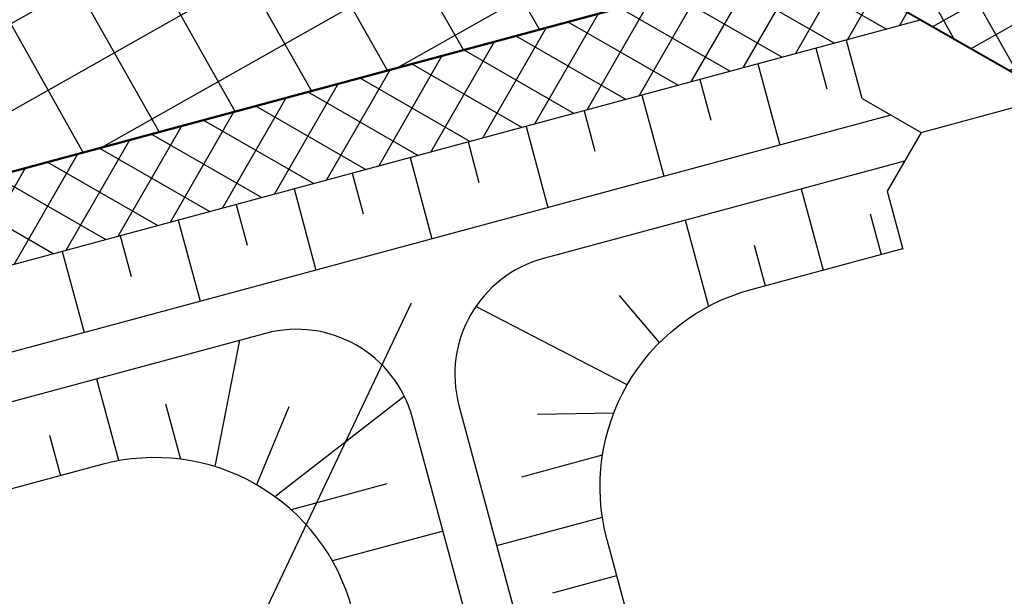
# Model space of a CAD drawing. Header units: metres. Extents: x 7457881 to 7459006, y 5635870 to 5636188.
# Tile 7 of 256: x 7457972.27 to 7457980.47, y 5636009.06 to 5636013.86. Entities that reach past the tile are written whole.
import ezdxf
from ezdxf import colors
from ezdxf.entities.mleader import LeaderData, LeaderLine
from ezdxf.math import Vec2, Vec3

# ---------------------------------------------------------------- set-up
doc = ezdxf.new("R2010")
doc.units = ezdxf.units.M
for name, color, linetype, lineweight in [('_____Jezdnia', 30, 'Continuous', 50), ('_____Pobocza', 38, 'Continuous', 30), ('_____Przepusty', 5, 'Continuous', 30), ('_____Rów', 88, 'Continuous', 30), ('_____Zjazd', 212, 'Continuous', 40)]:
    doc.layers.add(name, color=color, linetype=linetype, lineweight=lineweight)
for name, color, linetype in [('_____Kreskowanie jezdnia', 253, 'ByLayer'), ('_____Kreskowanie pobocze', 38, 'ByLayer'), ('_____Kreskowanie zieleń', 3, 'ByLayer'), ('_____Kreskowanie zjazdy', 212, 'ByLayer')]:
    doc.layers.add(name, color=color, linetype=linetype)
doc.styles.add('Legend', font='calibri.ttf')

# ---------------------------------------------------------------- blocks, each defined once
blk = doc.blocks.new('_None')

msp = doc.modelspace()

# ---------------------------------------------------------------- hatches: boundary and pattern name
at = {"layer": '_____Kreskowanie jezdnia', "transparency": 33554687}
h = msp.add_hatch(dxfattribs=at)
h.set_pattern_fill('ANSI37', color=256, scale=0.2)
h.set_pattern_definition([(29.48735494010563, (7458427.896452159, 5636027.138257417), (-0.3125669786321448, 0.5527448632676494), []), (119.4873549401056, (7458427.896452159, 5636027.138257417), (-0.5527448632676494, -0.3125669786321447), [])])
h.paths.add_polyline_path([(7458391.950481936, 5636136.305153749, 0.0334534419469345), (7458394.472848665, 5636139.422390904, 0.001232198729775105), (7458394.55767025, 5636139.543504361), (7458399.36122948, 5636146.438462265), (7458389.914738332, 5636152.996953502, -0.3692003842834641), (7458391.604253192, 5636141.427017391, -0.03790467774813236), (7458389.050811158, 5636138.331496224)])
h.paths.add_polyline_path([(7458397.342045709, 5636137.417344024, -0.3651002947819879), (7458408.776768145, 5636139.901460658), (7458399.36122948, 5636146.438462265), (7458394.557670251, 5636139.543504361, -0.001232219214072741), (7458394.473147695, 5636139.422181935), (7458397.342045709, 5636137.417344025)])
h.paths.add_polyline_path([(7458394.843881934, 5636134.283193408, 0.02993375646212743), (7458397.342045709, 5636137.417344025), (7458394.473147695, 5636139.422181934), (7458392.18662108, 5636136.140135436), (7458394.843881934, 5636134.283193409)])
h.paths.add_polyline_path([(7458351.227989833, 5636118.399704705, -0.01769853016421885), (7458330.944344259, 5636112.126431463), (7458317.360798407, 5636108.446075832), (7458320.037612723, 5636106.581200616), (7458331.598038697, 5636109.71340772, 0.01771697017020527), (7458352.071690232, 5636116.046269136), (7458361.753302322, 5636119.420730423), (7458380.96818189, 5636125.058947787, 0.1263136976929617), (7458394.843881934, 5636134.283193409), (7458392.18662108, 5636136.140135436), (7458391.950481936, 5636136.305153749, -0.1226670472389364), (7458379.816219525, 5636128.363941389), (7458351.248878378, 5636118.406985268)], is_closed=False)
h.paths.add_polyline_path([(7458391.950481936, 5636136.305153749), (7458389.050811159, 5636138.331496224, -0.1180157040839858), (7458378.664250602, 5636131.668932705), (7458360.107678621, 5636124.142162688), (7458350.426066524, 5636120.7677014, -0.01771697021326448), (7458330.290649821, 5636114.539455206), (7458314.683984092, 5636110.310951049), (7458317.360798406, 5636108.446075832), (7458330.944344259, 5636112.126431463, 0.01769853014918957), (7458351.248878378, 5636118.406985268), (7458379.816219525, 5636128.363941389, 0.1226670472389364)])
h.paths.add_polyline_path([(7457961.250553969, 5636014.821896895), (7457961.901308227, 5636012.408078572), (7458163.098403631, 5636066.6498851), (7458317.360798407, 5636108.446075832), (7458314.683984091, 5636110.310951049), (7458162.446134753, 5636069.063295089), (7457961.25055397, 5636014.821896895)])
h.paths.add_polyline_path([(7457961.901308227, 5636012.408078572), (7457962.552062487, 5636009.994260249), (7458163.750672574, 5636064.23647513), (7458320.037612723, 5636106.581200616), (7458317.360798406, 5636108.446075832), (7458163.098403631, 5636066.6498851)])
h.paths.add_polyline_path([(7458381.638052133, 5636129.607466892), (7458382.016301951, 5636128.52226717), (7458380.1233766, 5636127.862482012), (7458379.745126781, 5636128.947681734)], flags=24)
h.paths.add_polyline_path([(7458362.76519799, 5636123.018442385), (7458363.1366026, 5636121.952851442), (7458361.234228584, 5636121.289791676), (7458360.862823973, 5636122.355382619)], flags=24)
h.paths.add_polyline_path([(7458045.348071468, 5636035.489315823), (7458045.641811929, 5636034.399755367), (7458043.696645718, 5636033.875347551), (7458043.402905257, 5636034.964908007)], flags=24)
at = {"layer": '_____Kreskowanie pobocze', "transparency": 33554687}
h = msp.add_hatch(dxfattribs=at)
h.set_pattern_fill('ANSI37', color=256, scale=0.1)
h.set_pattern_definition([(-299.9364233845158, (7457891.741323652, 5635921.057298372), (-0.2751390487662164, 0.1584447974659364), []), (-209.9364233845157, (7457891.741323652, 5635921.057298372), (-0.1584447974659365, -0.2751390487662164), [])])
h.paths.add_polyline_path([(7457963.473254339, 5636009.465831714), (7457962.552062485, 5636009.994260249), (7457962.747288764, 5636009.270114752), (7457963.47325434, 5636009.465831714)])
h.paths.add_polyline_path([(7457970.57597575, 5636017.335987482), (7457971.104894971, 5636018.255359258), (7457961.055327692, 5636015.546042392), (7457961.25055397, 5636014.821896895), (7457970.575975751, 5636017.335987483)])
h.paths.add_polyline_path([(7457970.266604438, 5636012.074065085), (7457969.739500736, 5636011.155182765), (7457970.302423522, 5636011.306944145), (7457971.175822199, 5636011.542408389), (7457971.658585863, 5636011.672559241), (7457972.141349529, 5636011.802710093), (7457972.624113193, 5636011.932860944), (7457973.106876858, 5636012.063011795), (7457973.589640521, 5636012.193162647), (7457974.072404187, 5636012.323313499), (7457974.555167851, 5636012.45346435), (7457975.037931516, 5636012.583615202), (7457975.52069518, 5636012.713766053), (7457976.003458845, 5636012.843916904), (7457976.486222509, 5636012.974067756), (7457976.968986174, 5636013.104218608), (7457977.451749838, 5636013.23436946), (7457977.934513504, 5636013.36452031), (7457978.417277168, 5636013.494671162), (7457978.900040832, 5636013.624822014), (7457979.77669103, 5636013.861162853), (7457978.855499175, 5636014.389591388), (7457970.26660444, 5636012.074065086)])
h.paths.add_polyline_path([(7457986.102137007, 5636021.52176876), (7457986.631056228, 5636022.441140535), (7457976.411789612, 5636019.686073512), (7457977.320644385, 5636019.154318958), (7457986.102137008, 5636021.521768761)])
h.paths.add_polyline_path([(7457986.579740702, 5636016.472011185), (7457986.052636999, 5636015.553128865), (7457986.684162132, 5636015.72338512), (7457986.863096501, 5636015.771624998), (7457987.345860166, 5636015.90177585), (7457987.82862383, 5636016.031926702), (7457988.311387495, 5636016.162077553), (7457988.794151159, 5636016.292228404), (7457989.276914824, 5636016.422379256), (7457989.759678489, 5636016.552530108), (7457990.242442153, 5636016.682680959), (7457990.725205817, 5636016.812831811), (7457991.513910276, 5636017.025462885), (7457990.592718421, 5636017.55389142), (7457986.579740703, 5636016.472011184)])
h.paths.add_polyline_path([(7457996.493029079, 5636024.323105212), (7457997.0219483, 5636025.242476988), (7457991.937950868, 5636023.87185479), (7457992.846805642, 5636023.340100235), (7457996.49302908, 5636024.323105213)])
h.paths.add_polyline_path([(7458016.768382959, 5636029.78924686), (7458017.297302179, 5636030.708618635), (7458002.328842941, 5636026.673191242), (7458003.237697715, 5636026.141436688)])
h.paths.add_polyline_path([(7457997.789856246, 5636018.717428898), (7457998.421381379, 5636018.887685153), (7457998.764641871, 5636018.980226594), (7457999.247405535, 5636019.110377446), (7457999.7301692, 5636019.240528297), (7458000.212932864, 5636019.370679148), (7458000.695696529, 5636019.50083), (7458001.178460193, 5636019.630980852), (7458001.661223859, 5636019.761131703), (7458002.143987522, 5636019.891282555), (7458002.626751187, 5636020.021433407), (7458003.109514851, 5636020.151584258), (7458003.592278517, 5636020.281735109), (7458004.075042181, 5636020.411885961), (7458004.557805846, 5636020.542036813), (7458005.040569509, 5636020.672187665), (7458005.523333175, 5636020.802338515), (7458006.006096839, 5636020.932489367), (7458006.488860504, 5636021.062640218), (7458006.971624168, 5636021.19279107), (7458007.454387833, 5636021.322941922), (7458007.937151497, 5636021.453092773), (7458008.419915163, 5636021.583243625), (7458008.902678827, 5636021.713394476), (7458009.385442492, 5636021.843545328), (7458009.868206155, 5636021.97369618), (7458010.350969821, 5636022.103847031), (7458010.833733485, 5636022.233997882), (7458011.31649715, 5636022.364148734), (7458011.799260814, 5636022.494299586), (7458012.282024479, 5636022.624450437), (7458012.764788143, 5636022.754601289), (7458013.247551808, 5636022.88475214), (7458013.730315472, 5636023.014902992), (7458014.213079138, 5636023.145053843), (7458014.695842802, 5636023.275204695), (7458015.178606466, 5636023.405355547), (7458015.66137013, 5636023.535506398), (7458016.144133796, 5636023.665657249), (7458016.62689746, 5636023.795808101), (7458017.109661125, 5636023.925958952), (7458017.592424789, 5636024.056109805), (7458018.075188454, 5636024.186260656), (7458018.557952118, 5636024.316411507), (7458019.040715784, 5636024.446562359), (7458019.523479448, 5636024.57671321), (7458020.006243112, 5636024.706864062), (7458020.802778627, 5636024.921606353), (7458019.881586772, 5636025.450034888), (7457998.316959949, 5636019.636311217)])
h.paths.add_polyline_path([(7458035.305655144, 5636029.608292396), (7458027.605828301, 5636027.532454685), (7458027.078724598, 5636026.613572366), (7458027.71024973, 5636026.783828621), (7458027.903356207, 5636026.835889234), (7458028.386119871, 5636026.966040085), (7458028.868883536, 5636027.096190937), (7458029.351647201, 5636027.226341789), (7458029.834410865, 5636027.35649264), (7458030.31717453, 5636027.486643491), (7458030.799938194, 5636027.616794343), (7458031.282701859, 5636027.746945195), (7458031.765465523, 5636027.877096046), (7458032.248229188, 5636028.007246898), (7458032.730992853, 5636028.137397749), (7458033.213756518, 5636028.2675486), (7458033.696520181, 5636028.397699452), (7458034.179283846, 5636028.527850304), (7458034.662047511, 5636028.658001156), (7458035.144811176, 5636028.788152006), (7458035.62757484, 5636028.918302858), (7458036.110338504, 5636029.04845371), (7458036.593102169, 5636029.178604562), (7458037.075865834, 5636029.308755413), (7458037.558629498, 5636029.438906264), (7458038.041393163, 5636029.569057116), (7458038.524156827, 5636029.699207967), (7458039.006920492, 5636029.829358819), (7458039.489684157, 5636029.959509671), (7458039.972447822, 5636030.089660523), (7458040.455211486, 5636030.219811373), (7458040.937975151, 5636030.349962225), (7458041.420738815, 5636030.480113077), (7458042.41525468, 5636030.748229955), (7458041.494062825, 5636031.27665849)])
h.paths.add_polyline_path([(7458048.691200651, 5636032.440195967), (7458049.322725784, 5636032.610452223), (7458049.489857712, 5636032.655510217), (7458049.972621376, 5636032.785661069), (7458050.455385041, 5636032.915811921), (7458050.938148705, 5636033.045962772), (7458051.42091237, 5636033.176113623), (7458051.903676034, 5636033.306264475), (7458052.3864397, 5636033.436415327), (7458052.869203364, 5636033.566566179), (7458053.351967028, 5636033.696717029), (7458053.834730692, 5636033.826867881), (7458054.317494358, 5636033.957018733), (7458054.800258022, 5636034.087169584), (7458055.283021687, 5636034.217320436), (7458055.76578535, 5636034.347471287), (7458056.248549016, 5636034.477622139), (7458056.73131268, 5636034.60777299), (7458057.214076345, 5636034.737923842), (7458057.696840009, 5636034.868074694), (7458058.179603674, 5636034.998225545), (7458058.662367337, 5636035.128376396), (7458059.687611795, 5636035.404777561), (7458058.766419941, 5636035.933206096), (7458049.218304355, 5636033.359078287)])
h.paths.add_polyline_path([(7458023.513051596, 5636031.607578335), (7458033.844744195, 5636034.392954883), (7458034.634792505, 5636034.662988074), (7458034.642101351, 5636034.607918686), (7458047.615186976, 5636038.105402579), (7458048.144106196, 5636039.024774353), (7458022.604196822, 5636032.13933289)])
h.paths.add_polyline_path([(7458054.359855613, 5636039.923734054), (7458060.473780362, 5636041.572019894), (7458061.002699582, 5636042.491391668), (7458053.451000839, 5636040.455488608)])
h.paths.add_polyline_path([(7458067.218448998, 5636043.390351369), (7458073.322499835, 5636045.035975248), (7458073.851419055, 5636045.955347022), (7458066.309594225, 5636043.922105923)])
h.paths.add_polyline_path([(7458065.963557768, 5636037.096743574), (7458066.5950829, 5636037.26699983), (7458066.797150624, 5636037.321476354), (7458067.279914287, 5636037.451627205), (7458067.762677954, 5636037.581778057), (7458068.245441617, 5636037.711928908), (7458068.728205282, 5636037.84207976), (7458069.210968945, 5636037.972230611), (7458069.693732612, 5636038.102381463), (7458070.176496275, 5636038.232532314), (7458070.65925994, 5636038.362683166), (7458071.142023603, 5636038.492834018), (7458071.62478727, 5636038.622984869), (7458072.107550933, 5636038.75313572), (7458072.590314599, 5636038.883286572), (7458073.073078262, 5636039.013437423), (7458073.555841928, 5636039.143588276), (7458074.038605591, 5636039.273739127), (7458074.521369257, 5636039.403889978), (7458075.00413292, 5636039.534040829), (7458075.486896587, 5636039.664191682), (7458075.96966025, 5636039.794342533), (7458076.452423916, 5636039.924493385), (7458076.935187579, 5636040.054644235), (7458077.417951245, 5636040.184795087), (7458077.900714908, 5636040.314945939), (7458078.383478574, 5636040.445096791), (7458078.866242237, 5636040.575247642), (7458079.349005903, 5636040.705398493), (7458079.831769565, 5636040.835549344), (7458080.63002973, 5636041.050756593), (7458079.708837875, 5636041.579185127), (7458066.490661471, 5636038.015625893)])
h.paths.add_polyline_path([(7458113.321115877, 5636055.819417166), (7458113.850035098, 5636056.738788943), (7458079.158313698, 5636047.386061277), (7458080.06716847, 5636046.854306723), (7458113.321115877, 5636055.819417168)])
h.paths.add_polyline_path([(7458087.433079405, 5636043.661604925), (7458086.905975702, 5636042.742722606), (7458087.537500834, 5636042.912978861), (7458087.692122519, 5636042.954664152), (7458088.174886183, 5636043.084815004), (7458088.657649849, 5636043.214965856), (7458089.140413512, 5636043.345116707), (7458089.623177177, 5636043.475267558), (7458090.105940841, 5636043.60541841), (7458090.588704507, 5636043.735569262), (7458091.071468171, 5636043.865720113), (7458091.554231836, 5636043.995870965), (7458092.036995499, 5636044.126021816), (7458092.519759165, 5636044.256172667), (7458093.002522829, 5636044.386323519), (7458093.485286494, 5636044.516474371), (7458093.968050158, 5636044.646625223), (7458094.450813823, 5636044.776776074), (7458094.933577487, 5636044.906926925), (7458095.416341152, 5636045.037077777), (7458096.501802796, 5636045.329713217), (7458095.580610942, 5636045.858141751)])
h.paths.add_polyline_path([(7458103.304852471, 5636047.940561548), (7458102.777748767, 5636047.021679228), (7458103.4092739, 5636047.191935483), (7458103.541074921, 5636047.227468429), (7458104.023838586, 5636047.357619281), (7458104.506602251, 5636047.487770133), (7458104.989365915, 5636047.617920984), (7458105.47212958, 5636047.748071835), (7458105.954893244, 5636047.878222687), (7458106.437656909, 5636048.008373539), (7458106.920420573, 5636048.13852439), (7458107.403184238, 5636048.268675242), (7458107.885947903, 5636048.398826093), (7458108.368711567, 5636048.528976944), (7458108.851475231, 5636048.659127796), (7458109.334238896, 5636048.789278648), (7458109.817002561, 5636048.9194295), (7458110.299766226, 5636049.049580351), (7458110.78252989, 5636049.179731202), (7458111.265293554, 5636049.309882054), (7458111.748057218, 5636049.440032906), (7458112.486691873, 5636049.639165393), (7458111.565500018, 5636050.167593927)])
h.paths.add_polyline_path([(7458119.289741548, 5636052.250013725), (7458118.762637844, 5636051.331131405), (7458119.394162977, 5636051.50138766), (7458119.648795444, 5636051.570035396), (7458120.131559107, 5636051.700186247), (7458120.614322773, 5636051.8303371), (7458121.097086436, 5636051.960487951), (7458121.579850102, 5636052.090638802), (7458122.062613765, 5636052.220789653), (7458122.545377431, 5636052.350940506), (7458123.028141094, 5636052.481091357), (7458123.51090476, 5636052.611242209), (7458123.993668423, 5636052.741393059), (7458124.47643209, 5636052.871543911), (7458124.959195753, 5636053.001694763), (7458125.441959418, 5636053.131845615), (7458125.924723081, 5636053.261996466), (7458126.407486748, 5636053.392147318), (7458126.890250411, 5636053.522298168), (7458127.373014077, 5636053.652449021), (7458127.85577774, 5636053.782599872), (7458128.338541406, 5636053.912750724), (7458128.821305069, 5636054.042901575), (7458129.304068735, 5636054.173052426), (7458129.786832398, 5636054.303203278), (7458130.269596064, 5636054.43335413), (7458130.752359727, 5636054.563504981), (7458131.235123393, 5636054.693655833), (7458131.717887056, 5636054.823806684), (7458132.200650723, 5636054.953957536), (7458132.683414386, 5636055.084108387), (7458133.166178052, 5636055.214259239), (7458133.648941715, 5636055.34441009), (7458134.131705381, 5636055.474560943), (7458134.614469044, 5636055.604711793), (7458135.097232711, 5636055.734862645), (7458135.579996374, 5636055.865013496), (7458136.062760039, 5636055.995164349), (7458136.545523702, 5636056.1253152), (7458137.028287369, 5636056.255466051), (7458137.511051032, 5636056.385616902), (7458137.993814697, 5636056.515767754), (7458138.704722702, 5636056.707425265), (7458137.783530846, 5636057.235853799), (7458119.289741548, 5636052.250013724)])
h.paths.add_polyline_path([(7458136.966615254, 5636062.194134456), (7458137.495534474, 5636063.113506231), (7458119.156929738, 5636058.169503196), (7458120.06578451, 5636057.637748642)])
h.paths.add_polyline_path([(7458189.581691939, 5636076.41546232), (7458190.109456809, 5636077.335497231), (7458162.250454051, 5636069.787318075), (7458142.802429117, 5636064.544220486), (7458143.711283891, 5636064.012465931), (7458162.446134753, 5636069.063295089), (7458189.581691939, 5636076.415462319)])
h.paths.add_polyline_path([(7458144.980668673, 5636058.399391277), (7458145.612193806, 5636058.569647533), (7458145.81982175, 5636058.625623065), (7458146.302585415, 5636058.755773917), (7458146.785349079, 5636058.885924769), (7458147.268112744, 5636059.01607562), (7458147.750876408, 5636059.146226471), (7458148.233640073, 5636059.276377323), (7458148.716403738, 5636059.406528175), (7458149.199167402, 5636059.536679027), (7458149.681931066, 5636059.666829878), (7458150.164694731, 5636059.796980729), (7458150.647458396, 5636059.927131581), (7458151.130222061, 5636060.057282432), (7458151.612985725, 5636060.187433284), (7458152.095749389, 5636060.317584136), (7458152.578513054, 5636060.447734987), (7458153.398729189, 5636060.668861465), (7458152.477537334, 5636061.197289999), (7458145.507772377, 5636059.318273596)])
h.paths.add_polyline_path([(7458159.674675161, 5636062.360827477), (7458160.306200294, 5636062.531083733), (7458160.452239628, 5636062.570455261), (7458160.935003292, 5636062.700606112), (7458161.417766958, 5636062.830756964), (7458161.900530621, 5636062.960907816), (7458162.383294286, 5636063.091058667), (7458162.86605795, 5636063.221209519), (7458163.348821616, 5636063.35136037), (7458163.83158528, 5636063.481511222), (7458163.9463533, 5636063.51245215), (7458164.312891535, 5636063.611762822), (7458164.795491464, 5636063.742519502), (7458165.278091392, 5636063.873276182), (7458165.597475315, 5636063.959810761), (7458166.224959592, 5636064.129822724), (7458165.304924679, 5636064.657587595), (7458163.750672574, 5636064.23647513), (7458160.201778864, 5636063.279709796)])
h.paths.add_polyline_path([(7458172.498549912, 5636065.82960301), (7458173.126034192, 5636065.999614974), (7458173.302556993, 5636066.047442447), (7458173.785156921, 5636066.178199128), (7458174.26775685, 5636066.308955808), (7458174.750356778, 5636066.439712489), (7458175.232956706, 5636066.570469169), (7458175.715556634, 5636066.70122585), (7458176.198156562, 5636066.83198253), (7458176.68075649, 5636066.962739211), (7458177.163356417, 5636067.09349589), (7458177.357368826, 5636067.146062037), (7458177.98474873, 5636067.316045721), (7458177.064713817, 5636067.843810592), (7458173.026390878, 5636066.749770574)])
h.paths.add_polyline_path([(7458184.258547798, 5636069.015882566), (7458184.885927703, 5636069.18586625), (7458185.032421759, 5636069.225557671), (7458185.515021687, 5636069.356314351), (7458185.997621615, 5636069.487071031), (7458186.480221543, 5636069.617827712), (7458186.962821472, 5636069.748584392), (7458187.4454214, 5636069.879341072), (7458187.928021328, 5636070.010097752), (7458188.410621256, 5636070.140854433), (7458188.893221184, 5636070.271611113), (7458189.375821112, 5636070.402367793), (7458189.85842104, 5636070.533124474), (7458190.341020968, 5636070.663881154), (7458190.823620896, 5636070.794637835), (7458191.306220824, 5636070.925394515), (7458191.788820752, 5636071.056151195), (7458192.27142068, 5636071.186907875), (7458192.754020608, 5636071.317664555), (7458193.236620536, 5636071.448421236), (7458193.719220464, 5636071.579177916), (7458194.201820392, 5636071.709934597), (7458194.68442032, 5636071.840691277), (7458195.167020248, 5636071.971447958), (7458195.649620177, 5636072.102204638), (7458195.993815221, 5636072.195461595), (7458196.621195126, 5636072.36544528), (7458195.701160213, 5636072.893210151), (7458184.786312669, 5636069.935917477)])
h.paths.add_polyline_path([(7458218.713018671, 5636084.308367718), (7458219.24078354, 5636085.228402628), (7458195.41805602, 5636078.773820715), (7458196.338090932, 5636078.246055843), (7458218.71301867, 5636084.308367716)])
h.paths.add_polyline_path([(7458202.894994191, 5636074.065282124), (7458203.522374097, 5636074.235265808), (7458203.654429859, 5636074.271045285), (7458204.137029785, 5636074.401801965), (7458204.619629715, 5636074.532558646), (7458205.102229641, 5636074.663315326), (7458205.584829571, 5636074.794072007), (7458206.067429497, 5636074.924828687), (7458206.550029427, 5636075.055585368), (7458207.032629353, 5636075.186342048), (7458207.515229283, 5636075.317098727), (7458207.997829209, 5636075.447855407), (7458208.480429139, 5636075.578612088), (7458208.963029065, 5636075.709368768), (7458209.445628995, 5636075.840125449), (7458209.928228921, 5636075.970882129), (7458210.410828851, 5636076.10163881), (7458210.893428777, 5636076.23239549), (7458211.376028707, 5636076.363152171), (7458211.858628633, 5636076.49390885), (7458212.341228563, 5636076.624665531), (7458212.82382849, 5636076.755422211), (7458213.306428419, 5636076.886178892), (7458213.789028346, 5636077.016935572), (7458214.271628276, 5636077.147692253), (7458214.754228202, 5636077.278448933), (7458215.236828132, 5636077.409205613), (7458215.719428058, 5636077.539962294), (7458216.202027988, 5636077.670718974), (7458216.684627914, 5636077.801475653), (7458217.167227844, 5636077.932232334), (7458217.64982777, 5636078.062989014), (7458218.1324277, 5636078.193745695), (7458218.204197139, 5636078.213191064), (7458218.831577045, 5636078.383174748), (7458217.911542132, 5636078.91093962), (7458203.422759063, 5636074.985317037)])
h.paths.add_polyline_path([(7458233.894241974, 5636088.421601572), (7458234.422006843, 5636089.341636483), (7458224.549382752, 5636086.666726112), (7458225.469417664, 5636086.138961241), (7458233.894241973, 5636088.42160157)])
h.paths.add_polyline_path([(7458225.105376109, 5636080.083011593), (7458225.732756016, 5636080.252995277), (7458225.847212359, 5636080.284006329), (7458226.329812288, 5636080.41476301), (7458226.812412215, 5636080.54551969), (7458227.295012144, 5636080.676276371), (7458227.777612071, 5636080.807033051), (7458228.260212, 5636080.937789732), (7458228.742811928, 5636081.068546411), (7458229.225411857, 5636081.199303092), (7458229.708011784, 5636081.330059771), (7458230.190611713, 5636081.460816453), (7458230.67321164, 5636081.591573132), (7458231.155811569, 5636081.722329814), (7458231.638411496, 5636081.853086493), (7458232.121011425, 5636081.983843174), (7458232.603611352, 5636082.114599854), (7458233.086211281, 5636082.245356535), (7458233.568811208, 5636082.376113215), (7458234.051411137, 5636082.506869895), (7458234.534011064, 5636082.637626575), (7458235.016610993, 5636082.768383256), (7458235.49921092, 5636082.899139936), (7458235.981810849, 5636083.029896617), (7458236.464410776, 5636083.160653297), (7458236.947010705, 5636083.291409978), (7458237.429610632, 5636083.422166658), (7458237.912210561, 5636083.552923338), (7458238.394810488, 5636083.683680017), (7458238.877410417, 5636083.814436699), (7458239.360010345, 5636083.945193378), (7458239.842610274, 5636084.07595006), (7458240.325210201, 5636084.206706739), (7458240.80781013, 5636084.337463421), (7458241.290410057, 5636084.4682201), (7458241.773009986, 5636084.598976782), (7458242.255609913, 5636084.729733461), (7458242.738209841, 5636084.860490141), (7458242.920237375, 5636084.90980908), (7458243.54761728, 5636085.079792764), (7458242.627582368, 5636085.607557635), (7458225.633140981, 5636081.003046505)])
h.paths.add_polyline_path([(7458274.472981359, 5636099.416093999), (7458275.000746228, 5636100.336128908), (7458239.730606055, 5636090.779959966), (7458240.650640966, 5636090.252195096), (7458274.472981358, 5636099.416093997)])
h.paths.add_polyline_path([(7458249.821416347, 5636086.779629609), (7458250.448796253, 5636086.949613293), (7458250.679415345, 5636087.012097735), (7458251.162015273, 5636087.142854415), (7458251.644615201, 5636087.273611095), (7458252.127215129, 5636087.404367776), (7458252.609815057, 5636087.535124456), (7458253.092414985, 5636087.665881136), (7458253.575014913, 5636087.796637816), (7458254.057614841, 5636087.927394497), (7458254.54021477, 5636088.058151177), (7458255.022814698, 5636088.188907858), (7458255.505414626, 5636088.319664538), (7458255.988014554, 5636088.450421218), (7458256.470614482, 5636088.581177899), (7458256.95321441, 5636088.711934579), (7458257.435814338, 5636088.842691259), (7458257.918414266, 5636088.973447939), (7458258.401014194, 5636089.10420462), (7458258.883614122, 5636089.2349613), (7458259.36621405, 5636089.365717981), (7458259.848813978, 5636089.496474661), (7458260.331413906, 5636089.627231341), (7458260.814013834, 5636089.757988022), (7458261.296613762, 5636089.888744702), (7458261.77921369, 5636090.019501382), (7458262.261813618, 5636090.150258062), (7458262.744413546, 5636090.281014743), (7458263.227013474, 5636090.411771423), (7458263.709613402, 5636090.542528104), (7458264.19221333, 5636090.673284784), (7458264.674813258, 5636090.804041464), (7458264.836951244, 5636090.847971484), (7458265.464331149, 5636091.017955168), (7458264.544296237, 5636091.545720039), (7458250.349181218, 5636087.69966452)])
h.paths.add_polyline_path([(7458271.738130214, 5636092.717792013), (7458272.36551012, 5636092.887775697), (7458272.524290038, 5636092.930795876), (7458273.006889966, 5636093.061552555), (7458273.489489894, 5636093.192309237), (7458273.972089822, 5636093.323065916), (7458274.45468975, 5636093.453822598), (7458274.937289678, 5636093.584579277), (7458275.419889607, 5636093.715335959), (7458275.902489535, 5636093.846092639), (7458276.385089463, 5636093.976849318), (7458276.867689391, 5636094.107605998), (7458277.350289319, 5636094.238362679), (7458277.832889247, 5636094.369119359), (7458278.315489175, 5636094.49987604), (7458278.688460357, 5636094.600929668), (7458279.315840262, 5636094.770913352), (7458278.395805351, 5636095.298678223), (7458272.265895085, 5636093.637826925)])
h.paths.add_polyline_path([(7458285.589639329, 5636096.470750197), (7458286.217019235, 5636096.640733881), (7458286.386059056, 5636096.686533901), (7458286.868658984, 5636096.817290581), (7458287.351258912, 5636096.948047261), (7458287.83385884, 5636097.078803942), (7458288.316458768, 5636097.209560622), (7458288.799058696, 5636097.340317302), (7458289.281658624, 5636097.471073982), (7458289.764258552, 5636097.601830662), (7458290.24685848, 5636097.732587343), (7458290.729458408, 5636097.863344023), (7458291.212058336, 5636097.994100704), (7458291.694658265, 5636098.124857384), (7458292.177258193, 5636098.255614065), (7458292.659858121, 5636098.386370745), (7458293.142458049, 5636098.517127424), (7458293.503669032, 5636098.614994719), (7458294.131048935, 5636098.784978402), (7458293.211014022, 5636099.312743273), (7458286.1174042, 5636097.390785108)])
h.paths.add_polyline_path([(7458300.404848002, 5636100.484815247), (7458301.032227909, 5636100.654798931), (7458301.278731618, 5636100.721587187), (7458301.761331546, 5636100.852343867), (7458302.243931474, 5636100.983100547), (7458302.726531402, 5636101.113857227), (7458303.20913133, 5636101.244613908), (7458303.691731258, 5636101.375370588), (7458304.174331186, 5636101.506127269), (7458304.656931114, 5636101.636883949), (7458305.139531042, 5636101.767640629), (7458305.62213097, 5636101.89839731), (7458306.104730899, 5636102.02915399), (7458306.587330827, 5636102.15991067), (7458307.069930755, 5636102.29066735), (7458307.552530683, 5636102.421424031), (7458308.035130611, 5636102.552180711), (7458308.517730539, 5636102.682937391), (7458309.000330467, 5636102.813694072), (7458309.482930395, 5636102.944450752), (7458309.965530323, 5636103.075207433), (7458310.448130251, 5636103.205964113), (7458310.930730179, 5636103.336720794), (7458311.413330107, 5636103.467477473), (7458311.895930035, 5636103.598234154), (7458312.378529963, 5636103.728990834), (7458312.861129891, 5636103.859747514), (7458313.343729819, 5636103.990504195), (7458313.826329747, 5636104.121260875), (7458314.158263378, 5636104.211195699), (7458315.026943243, 5636104.446557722), (7458314.830808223, 5636105.170457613), (7458304.344897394, 5636102.329381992), (7458300.932612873, 5636101.404850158)])
h.paths.add_polyline_path([(7458320.037612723, 5636106.581200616), (7458316.278608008, 5636105.562727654), (7458316.474743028, 5636104.838827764), (7458317.343422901, 5636105.074189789), (7458317.52469662, 5636105.123304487), (7458318.007296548, 5636105.254061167), (7458318.489896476, 5636105.384817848), (7458318.972496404, 5636105.515574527), (7458319.455096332, 5636105.646331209), (7458319.93769626, 5636105.777087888), (7458320.420296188, 5636105.907844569), (7458320.840657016, 5636106.021738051), (7458320.037612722, 5636106.581200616)])
h.paths.add_polyline_path([(7458320.840657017, 5636106.021738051), (7458320.902896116, 5636106.038601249), (7458321.385496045, 5636106.169357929), (7458321.710442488, 5636106.25739963), (7458322.337822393, 5636106.427383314), (7458321.417787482, 5636106.955148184), (7458320.037612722, 5636106.581200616), (7458320.840657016, 5636106.021738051)])
h.paths.add_polyline_path([(7458329.690493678, 5636109.196573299), (7458329.139386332, 5636109.047255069), (7458328.611621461, 5636108.127220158), (7458329.239001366, 5636108.297203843), (7458329.613491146, 5636108.398668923), (7458329.990966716, 5636108.500942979), (7458330.615360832, 5636108.670117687), (7458329.690493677, 5636109.1965733)])
h.paths.add_polyline_path([(7458313.880939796, 5636110.870413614), (7458280.30934544, 5636101.774452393), (7458281.229380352, 5636101.246687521), (7458302.881013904, 5636107.113028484), (7458303.674034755, 5636107.38407767), (7458303.681233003, 5636107.329841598), (7458314.683984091, 5636110.310951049)])
h.paths.add_polyline_path([(7458348.600339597, 5636120.137919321, 0.0002116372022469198), (7458348.838642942, 5636120.219369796, 0.001411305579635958), (7458350.426066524, 5636120.7677014), (7458360.107678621, 5636124.142162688), (7458378.664250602, 5636131.668932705, 0.1180157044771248), (7458389.050811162, 5636138.331496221), (7458388.510035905, 5636138.851171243, -0.04115061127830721), (7458385.336856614, 5636136.05097529, -0.07667515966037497), (7458378.399827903, 5636132.371027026), (7458359.843140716, 5636124.84421028), (7458350.179222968, 5636121.475916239, -0.01771697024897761), (7458330.094541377, 5636115.263362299), (7458313.880939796, 5636110.870413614), (7458314.683984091, 5636110.310951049), (7458330.290649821, 5636114.539455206, 0.01609357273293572), (7458348.600339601, 5636120.137919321), (7458348.600339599, 5636120.137919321)])
h.paths.add_polyline_path([(7458367.298839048, 5636121.047955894), (7458361.753302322, 5636119.420730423), (7458359.804354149, 5636118.741437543), (7458359.342982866, 5636117.786379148), (7458359.956769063, 5636118.000310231), (7458360.132680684, 5636118.061623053), (7458360.604823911, 5636118.226185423), (7458361.127804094, 5636118.408466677), (7458361.600537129, 5636118.573234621), (7458361.982451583, 5636118.706348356), (7458362.074622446, 5636118.73339403), (7458362.55439444, 5636118.874173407), (7458363.034166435, 5636119.014952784), (7458363.513938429, 5636119.155732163), (7458363.993710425, 5636119.29651154), (7458364.473482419, 5636119.437290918), (7458364.953254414, 5636119.578070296), (7458365.433026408, 5636119.718849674), (7458365.912798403, 5636119.859629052), (7458366.392570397, 5636120.00040843), (7458366.646418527, 5636120.074895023), (7458367.510008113, 5636120.328297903)])
h.paths.add_polyline_path([(7458372.249481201, 5636122.500621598), (7458368.738155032, 5636121.470294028), (7458368.949324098, 5636120.750636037), (7458369.812913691, 5636121.004038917), (7458369.965611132, 5636121.04884489), (7458370.445383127, 5636121.189624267), (7458370.925155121, 5636121.330403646), (7458371.404927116, 5636121.471183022), (7458371.884699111, 5636121.6119624), (7458372.364471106, 5636121.752741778), (7458372.634568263, 5636121.831996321), (7458373.217190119, 5636122.002954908), (7458372.2494812, 5636122.500621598)])
h.paths.add_polyline_path([(7458379.931826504, 5636124.754850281), (7458379.458421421, 5636123.834317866), (7458380.127402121, 5636124.030616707, 2.566411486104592e-09), (7458380.755646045, 5636124.214962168, -5.825446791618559e-09), (7458381.197238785, 5636124.344538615, 0.006582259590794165), (7458382.045001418, 5636124.652086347, 0.02153392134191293), (7458384.756399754, 5636125.812010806, 0.003748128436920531), (7458385.217739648, 5636126.037597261, 0.003423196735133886), (7458385.636086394, 5636126.249648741, 0.003752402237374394), (7458386.09128233, 5636126.488650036, 0.00879477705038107), (7458387.143699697, 5636127.075370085), (7458386.040775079, 5636127.314125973, -0.0414946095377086), (7458380.96818189, 5636125.058947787)])
h.paths.add_polyline_path([(7458392.406125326, 5636130.838175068, 0.03067775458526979), (7458395.401356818, 5636133.781474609), (7458394.843881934, 5636134.283193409, -0.02445058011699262), (7458392.53685578, 5636131.959031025), (7458392.406125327, 5636130.838175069)])
h.paths.add_polyline_path([(7458336.952939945, 5636110.436725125), (7458341.534638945, 5636111.803826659), (7458346.291014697, 5636113.307591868), (7458353.205120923, 5636115.647068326), (7458352.250062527, 5636116.108439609), (7458352.071690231, 5636116.046269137, -0.001621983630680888), (7458350.216383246, 5636115.406280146, -0.0002693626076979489), (7458349.907875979, 5636115.301164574, -0.01080501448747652), (7458337.443598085, 5636111.360144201)])
at = {"layer": '_____Kreskowanie zjazdy', "transparency": 33554687}
h = msp.add_hatch(dxfattribs=at)
h.set_pattern_fill('ANSI37', color=256, scale=0.1)
h.set_pattern_definition([(29.48735494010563, (536.1551285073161, 106.080959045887), (-0.1562834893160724, 0.2763724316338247), []), (119.4873549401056, (536.1551285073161, 106.080959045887), (-0.2763724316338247, -0.1562834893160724), [])])
h.paths.add_polyline_path([(7457967.210477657, 5636008.09645413), (7457969.623477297, 5636008.750237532), (7457969.218131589, 5636010.246297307), (7457970.266604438, 5636012.074065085), (7457966.414174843, 5636011.03546788)])
h.paths.add_polyline_path([(7457973.9553214, 5636018.247043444), (7457973.625234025, 5636019.471424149), (7457971.212990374, 5636018.81482902), (7457971.281201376, 5636018.561816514), (7457971.104894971, 5636018.255359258), (7457970.575975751, 5636017.335987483), (7457973.955321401, 5636018.247043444)])
h.paths.add_polyline_path([(7457977.320644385, 5636019.154318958), (7457976.411789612, 5636019.686073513), (7457976.108838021, 5636019.863325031), (7457976.040314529, 5636020.117496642), (7457976.037477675, 5636020.12801928), (7457973.626652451, 5636019.466162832), (7457973.955321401, 5636018.247043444), (7457977.320644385, 5636019.154318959)])
h.paths.add_polyline_path([(7457979.77669103, 5636013.861162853), (7457980.701738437, 5636013.330522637), (7457980.740783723, 5636013.185693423), (7457983.15396508, 5636013.83952606), (7457982.722467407, 5636015.432108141), (7457978.855499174, 5636014.389591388)])
h.paths.add_polyline_path([(7457983.15396508, 5636013.839526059), (7457980.740783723, 5636013.185693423), (7457981.813913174, 5636009.2318712), (7457984.226170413, 5636009.882204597), (7457983.15396508, 5636013.83952606)])
h.paths.add_polyline_path([(7457984.229258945, 5636009.88303725), (7457986.63999064, 5636010.532959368), (7457985.56696472, 5636014.493309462), (7457983.15396508, 5636013.83952606), (7457984.226170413, 5636009.882204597)], is_closed=False)
h.paths.add_polyline_path([(7457983.15396508, 5636013.83952606), (7457985.566964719, 5636014.493309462), (7457985.527737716, 5636014.638089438), (7457986.052636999, 5636015.553128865), (7457986.579740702, 5636016.472011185), (7457982.722467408, 5636015.432108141)])
h.paths.add_polyline_path([(7457962.552062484, 5636009.994260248), (7457963.473254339, 5636009.465831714), (7457964.392132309, 5636008.938730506), (7457964.797478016, 5636007.44267073), (7457967.210477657, 5636008.09645413), (7457966.414174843, 5636011.03546788), (7457962.552063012, 5636009.994260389)])
h.paths.add_polyline_path([(7457991.513910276, 5636017.025462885), (7457992.438957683, 5636016.494822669), (7457992.478184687, 5636016.350042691), (7457994.891184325, 5636017.003826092), (7457994.459686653, 5636018.596408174), (7457990.592718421, 5636017.55389142)])
h.paths.add_polyline_path([(7457992.478184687, 5636016.350042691), (7457992.843482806, 5636015.001791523), (7457992.84430339, 5636014.998762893), (7457995.257303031, 5636015.65254629), (7457994.891184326, 5636017.003826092)])
h.paths.add_polyline_path([(7457994.891184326, 5636017.003826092), (7457995.257302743, 5636015.652546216), (7457997.67030267, 5636016.306329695), (7457997.304183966, 5636017.657609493), (7457994.891184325, 5636017.003826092)])
h.paths.add_polyline_path([(7457994.891184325, 5636017.003826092), (7457997.304183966, 5636017.657609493), (7457997.264956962, 5636017.80238947), (7457997.789856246, 5636018.717428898), (7457998.316959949, 5636019.636311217), (7457994.459686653, 5636018.596408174)])
h.paths.add_polyline_path([(7457992.846805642, 5636023.340100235), (7457991.937950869, 5636023.87185479), (7457991.634999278, 5636024.049106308), (7457991.564596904, 5636024.310247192), (7457989.15112041, 5636023.658224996), (7457989.481482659, 5636022.432824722), (7457992.846805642, 5636023.340100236)])
h.paths.add_polyline_path([(7457989.481482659, 5636022.432824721), (7457989.15112041, 5636023.658224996), (7457986.737643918, 5636023.006202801), (7457986.807362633, 5636022.747597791), (7457986.631056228, 5636022.441140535), (7457986.102137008, 5636021.521768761), (7457989.481482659, 5636022.432824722)])
h.paths.add_polyline_path([(7457999.330904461, 5636026.41058426), (7457997.189999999, 5636025.829999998), (7457997.127064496, 5636025.812997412), (7457997.198254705, 5636025.548934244), (7457997.0219483, 5636025.242476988), (7457996.49302908, 5636024.323105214), (7458003.237697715, 5636026.141436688), (7458002.328842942, 5636026.673191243), (7458002.025891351, 5636026.850442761), (7458001.952807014, 5636027.121531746)])
h.paths.add_polyline_path([(7458019.815268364, 5636031.93348513), (7458017.401324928, 5636031.283194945), (7458017.473608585, 5636031.015075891), (7458017.29730218, 5636030.708618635), (7458016.768382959, 5636029.78924686), (7458023.513051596, 5636031.607578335), (7458022.604196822, 5636032.13933289), (7458022.30124523, 5636032.316584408), (7458022.229211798, 5636032.583775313), (7458019.815268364, 5636031.933485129)])
h.paths.add_polyline_path([(7458022.132351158, 5636022.89793499), (7458022.133171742, 5636022.89490636), (7458024.546171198, 5636023.548689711), (7458026.959171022, 5636024.202473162), (7458026.553825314, 5636025.698532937), (7458027.078724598, 5636026.613572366), (7458027.605828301, 5636027.532454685), (7458019.881586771, 5636025.450034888), (7458020.802778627, 5636024.921606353), (7458021.727826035, 5636024.390966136)])
h.paths.add_polyline_path([(7458042.41525468, 5636030.748229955), (7458043.340302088, 5636030.217589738), (7458043.744827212, 5636028.724558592), (7458043.745647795, 5636028.721529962), (7458046.158647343, 5636029.375313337), (7458048.571647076, 5636030.029096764), (7458048.166301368, 5636031.525156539), (7458048.691200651, 5636032.440195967), (7458049.218304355, 5636033.359078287), (7458041.494062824, 5636031.27665849)])
h.paths.add_polyline_path([(7458054.359855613, 5636039.923734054), (7458053.451000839, 5636040.455488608), (7458053.148049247, 5636040.632740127), (7458053.0756614, 5636040.901245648), (7458050.661932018, 5636040.25016149), (7458048.248202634, 5636039.599077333), (7458048.320412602, 5636039.33123161), (7458048.144106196, 5636039.024774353), (7458047.615186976, 5636038.105402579)])
h.paths.add_polyline_path([(7458067.218448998, 5636043.390351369), (7458066.309594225, 5636043.922105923), (7458066.006642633, 5636044.099357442), (7458065.931350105, 5636044.378637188), (7458063.518251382, 5636043.725213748), (7458061.105152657, 5636043.071790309), (7458061.179005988, 5636042.797848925), (7458061.002699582, 5636042.491391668), (7458060.473780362, 5636041.572019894)])
h.paths.add_polyline_path([(7458059.687611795, 5636035.404777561), (7458060.612659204, 5636034.874137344), (7458061.017184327, 5636033.381106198), (7458061.018004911, 5636033.378077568), (7458063.431004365, 5636034.031860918), (7458065.844004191, 5636034.68564437), (7458065.438658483, 5636036.181704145), (7458065.963557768, 5636037.096743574), (7458066.49066147, 5636038.015625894), (7458058.76641994, 5636035.933206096)])
h.paths.add_polyline_path([(7458080.067168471, 5636046.854306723), (7458079.158313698, 5636047.386061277), (7458078.855362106, 5636047.563312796), (7458078.780360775, 5636047.841512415), (7458076.366267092, 5636047.191779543), (7458073.952173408, 5636046.542046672), (7458074.027725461, 5636046.261804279), (7458073.851419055, 5636045.955347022), (7458073.322499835, 5636045.035975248)])
h.paths.add_polyline_path([(7458080.63002973, 5636041.050756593), (7458081.555077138, 5636040.520116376), (7458081.959602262, 5636039.02708523), (7458081.960422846, 5636039.024056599), (7458084.373422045, 5636039.677839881), (7458086.786422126, 5636040.331623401), (7458086.381076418, 5636041.827683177), (7458086.905975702, 5636042.742722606), (7458087.433079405, 5636043.661604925), (7458079.708837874, 5636041.579185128)])
h.paths.add_polyline_path([(7458095.580610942, 5636045.858141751), (7458096.501802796, 5636045.329713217), (7458097.426850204, 5636044.799073), (7458097.831375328, 5636043.306041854), (7458097.832195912, 5636043.303013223), (7458100.245195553, 5636043.956796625), (7458102.658195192, 5636044.610580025), (7458102.252849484, 5636046.106639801), (7458102.777748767, 5636047.021679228), (7458103.304852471, 5636047.940561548)])
h.paths.add_polyline_path([(7458111.565500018, 5636050.167593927), (7458112.486691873, 5636049.639165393), (7458113.411739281, 5636049.108525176), (7458113.816264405, 5636047.61549403), (7458113.817084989, 5636047.612465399), (7458116.230084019, 5636048.266248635), (7458118.643084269, 5636048.920032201), (7458118.237738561, 5636050.416091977), (7458118.762637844, 5636051.331131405), (7458119.289741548, 5636052.250013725)])
h.paths.add_polyline_path([(7458120.065784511, 5636057.637748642), (7458119.156929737, 5636058.169503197), (7458118.853978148, 5636058.346754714), (7458118.790514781, 5636058.582156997), (7458116.375966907, 5636057.934108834), (7458113.961419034, 5636057.28606067), (7458114.026341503, 5636057.045246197), (7458113.850035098, 5636056.738788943), (7458113.321115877, 5636055.819417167), (7458120.06578451, 5636057.637748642)])
h.paths.add_polyline_path([(7458143.711283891, 5636064.012465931), (7458142.802429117, 5636064.544220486), (7458142.499477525, 5636064.721472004), (7458142.438285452, 5636064.948449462), (7458140.024943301, 5636064.295928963), (7458137.611601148, 5636063.643408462), (7458137.67184088, 5636063.419963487), (7458137.495534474, 5636063.113506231), (7458136.966615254, 5636062.194134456)])
h.paths.add_polyline_path([(7458166.224959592, 5636064.129822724), (7458167.144861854, 5636063.602133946), (7458167.550207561, 5636062.10607417), (7458169.963207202, 5636062.759857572), (7458172.376206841, 5636063.413640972), (7458171.970861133, 5636064.909700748), (7458172.498549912, 5636065.82960301), (7458173.026314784, 5636066.749637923), (7458165.304792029, 5636064.657663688)])
h.paths.add_polyline_path([(7458177.98474873, 5636067.316045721), (7458178.904783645, 5636066.788280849), (7458179.310129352, 5636065.292221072), (7458181.723128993, 5636065.946004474), (7458184.136128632, 5636066.599787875), (7458183.730782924, 5636068.09584765), (7458184.258547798, 5636069.015882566), (7458184.78631267, 5636069.935917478), (7458177.06471382, 5636067.843810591)])
h.paths.add_polyline_path([(7458196.621195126, 5636072.36544528), (7458197.541230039, 5636071.837680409), (7458197.946575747, 5636070.341620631), (7458200.355875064, 5636070.99440146), (7458202.772575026, 5636071.649187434), (7458202.367229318, 5636073.14524721), (7458202.894994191, 5636074.065282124), (7458203.422759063, 5636074.985317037), (7458195.701160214, 5636072.89321015)])
h.paths.add_polyline_path([(7458153.398729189, 5636060.668861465), (7458154.323776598, 5636060.138221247), (7458154.728301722, 5636058.645190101), (7458154.729122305, 5636058.642161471), (7458157.142121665, 5636059.295944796), (7458159.555121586, 5636059.949728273), (7458159.149775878, 5636061.445788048), (7458159.674675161, 5636062.360827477), (7458160.201778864, 5636063.279709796), (7458152.477537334, 5636061.197289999)])
h.paths.add_polyline_path([(7458138.704722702, 5636056.707425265), (7458139.62977011, 5636056.176785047), (7458140.034295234, 5636054.683753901), (7458140.035115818, 5636054.680725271), (7458142.448115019, 5636055.334508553), (7458144.861115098, 5636055.988292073), (7458144.45576939, 5636057.484351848), (7458144.980668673, 5636058.399391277), (7458145.507772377, 5636059.318273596), (7458137.783530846, 5636057.235853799)])
h.paths.add_polyline_path([(7458196.338090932, 5636078.246055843), (7458195.41805602, 5636078.773820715), (7458195.111377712, 5636078.94974234), (7458195.04911129, 5636079.179556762), (7458192.635883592, 5636078.526615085), (7458190.222655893, 5636077.873673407), (7458190.285378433, 5636077.642175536), (7458190.109456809, 5636077.335497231), (7458189.581691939, 5636076.415462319)])
h.paths.add_polyline_path([(7458225.469417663, 5636086.138961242), (7458224.549382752, 5636086.666726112), (7458224.242704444, 5636086.842647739), (7458224.174995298, 5636087.092550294), (7458221.763691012, 5636086.432509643), (7458219.352386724, 5636085.772468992), (7458219.416705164, 5636085.535080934), (7458219.24078354, 5636085.228402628), (7458218.71301867, 5636084.308367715), (7458225.469417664, 5636086.138961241)])
h.paths.add_polyline_path([(7458217.911542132, 5636078.910939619), (7458218.831577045, 5636078.383174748), (7458219.751611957, 5636077.855409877), (7458220.156957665, 5636076.3593501), (7458222.566256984, 5636077.012130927), (7458224.982956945, 5636077.666916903), (7458224.577611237, 5636079.162976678), (7458225.105376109, 5636080.083011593), (7458225.633140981, 5636081.003046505), (7458217.911542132, 5636078.91093962)])
h.paths.add_polyline_path([(7458240.650640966, 5636090.252195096), (7458239.730606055, 5636090.779959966), (7458239.423927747, 5636090.955881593), (7458239.346927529, 5636091.240075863), (7458236.935319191, 5636090.581157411), (7458234.523710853, 5636089.922238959), (7458234.597928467, 5636089.648314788), (7458234.422006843, 5636089.341636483), (7458233.894241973, 5636088.421601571)])
h.paths.add_polyline_path([(7458242.627582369, 5636085.607557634), (7458243.54761728, 5636085.079792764), (7458244.467652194, 5636084.552027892), (7458244.872997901, 5636083.055968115), (7458247.285997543, 5636083.709751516), (7458249.698997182, 5636084.363534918), (7458249.293651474, 5636085.859594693), (7458249.821416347, 5636086.779629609), (7458250.349181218, 5636087.69966452), (7458242.627582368, 5636085.607557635)])
h.paths.add_polyline_path([(7458265.464331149, 5636091.017955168), (7458266.384366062, 5636090.490190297), (7458266.789711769, 5636088.994130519), (7458269.199011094, 5636089.64691135), (7458271.615711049, 5636090.301697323), (7458271.210365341, 5636091.797757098), (7458271.738130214, 5636092.717792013), (7458272.265895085, 5636093.637826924), (7458264.544296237, 5636091.545720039)])
h.paths.add_polyline_path([(7458279.315840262, 5636094.770913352), (7458280.235875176, 5636094.243148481), (7458280.641220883, 5636092.747088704), (7458283.05052021, 5636093.399869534), (7458285.467220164, 5636094.054655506), (7458285.061874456, 5636095.550715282), (7458285.589639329, 5636096.470750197), (7458286.1174042, 5636097.390785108), (7458278.395805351, 5636095.298678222)])
h.paths.add_polyline_path([(7458294.131048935, 5636098.784978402), (7458295.051083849, 5636098.25721353), (7458295.456429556, 5636096.761153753), (7458297.869429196, 5636097.414937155), (7458300.282428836, 5636098.068720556), (7458299.877083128, 5636099.564780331), (7458300.404848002, 5636100.484815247), (7458300.932612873, 5636101.404850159), (7458293.211014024, 5636099.312743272)])
h.paths.add_polyline_path([(7458322.337822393, 5636106.427383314), (7458323.257857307, 5636105.899618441), (7458323.660374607, 5636104.413997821), (7458326.072992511, 5636105.069190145), (7458328.485610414, 5636105.724382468), (7458328.083856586, 5636107.207185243), (7458328.61162146, 5636108.127220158), (7458329.139386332, 5636109.04725507), (7458321.417787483, 5636106.955148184)])
h.paths.add_polyline_path([(7458353.205120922, 5636115.647068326), (7458354.160179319, 5636115.185697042), (7458354.67036829, 5636113.721922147), (7458357.031073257, 5636114.54473011), (7458359.391800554, 5636115.367545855), (7458358.881611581, 5636116.831320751), (7458359.342982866, 5636117.786379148), (7458359.804354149, 5636118.741437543), (7458352.250062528, 5636116.108439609)])
h.paths.add_polyline_path([(7458372.2494812, 5636122.500621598), (7458373.217190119, 5636122.002954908), (7458374.182484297, 5636121.506530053), (7458374.693394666, 5636120.040685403), (7458377.09473592, 5636120.746940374), (7458379.496077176, 5636121.453195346), (7458378.986197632, 5636122.916082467), (7458379.458421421, 5636123.834317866), (7458379.931826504, 5636124.754850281), (7458372.2494812, 5636122.500621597)])
h.paths.add_polyline_path([(7458387.143699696, 5636127.075370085), (7458388.212238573, 5636126.84405786), (7458388.568190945, 5636126.346259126), (7458391.148200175, 5636127.036228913), (7458393.728209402, 5636127.726198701), (7458392.279469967, 5636129.752258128), (7458392.329055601, 5636130.177395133), (7458392.406125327, 5636130.838175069), (7458392.53685578, 5636131.959031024, -0.05980288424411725), (7458386.040775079, 5636127.314125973), (7458387.143699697, 5636127.075370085)])
h.paths.add_polyline_path([(7458331.540187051, 5636108.143685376), (7458331.945961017, 5636106.684574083), (7458334.354215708, 5636107.35562622), (7458336.762470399, 5636108.026678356), (7458336.357275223, 5636109.48370839), (7458337.39613431, 5636111.346261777), (7458333.765921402, 5636110.309348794), (7458329.690493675, 5636109.196573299), (7458330.615360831, 5636108.670117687)])
h.paths.add_polyline_path([(7457984.22695191, 5636009.882415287, -0.007732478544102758), (7457984.207988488, 5636009.957347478, -0.007725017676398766), (7457984.229258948, 5636009.883037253)], is_closed=False, flags=16)

# ---------------------------------------------------------------- linework, layer by layer
at = {"layer": '_____Jezdnia'}
msp.add_lwpolyline([(7458408.776768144, 5636139.901460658, 0.3651002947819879), (7458397.342045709, 5636137.417344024, -0.1568404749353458), (7458380.96818189, 5636125.058947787), (7458361.753302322, 5636119.420730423), (7458352.071690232, 5636116.046269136, -0.01771697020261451), (7458331.598038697, 5636109.71340772), (7458163.750672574, 5636064.23647513), (7457962.552062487, 5636009.994260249)], format="xyb", dxfattribs=at)
at = {"layer": '_____Kreskowanie zieleń'}
for p, q in [((7457978.900040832, 5636013.624822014), (7457978.991146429, 5636013.286887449)), ((7457978.417277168, 5636013.494671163), (7457978.59948836, 5636012.818802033)), ((7457977.934513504, 5636013.364520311), (7457978.0256191, 5636013.026585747)), ((7457977.451749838, 5636013.23436946), (7457977.63396103, 5636012.558500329)), ((7457976.968986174, 5636013.104218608), (7457977.06009177, 5636012.766284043)), ((7457976.486222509, 5636012.974067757), (7457976.668433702, 5636012.298198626)), ((7457976.003458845, 5636012.843916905), (7457976.094564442, 5636012.50598234)), ((7457975.52069518, 5636012.713766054), (7457975.702906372, 5636012.037896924)), ((7457975.037931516, 5636012.583615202), (7457975.129037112, 5636012.245680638)), ((7457974.555167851, 5636012.453464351), (7457974.737379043, 5636011.77759522)), ((7457978.777760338, 5636012.452581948), (7457978.95997153, 5636011.776712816)), ((7457974.072404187, 5636012.323313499), (7457974.163509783, 5636011.985378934)), ((7457973.589640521, 5636012.193162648), (7457973.771851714, 5636011.517293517)), ((7457977.812233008, 5636012.192280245), (7457978.005558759, 5636011.475184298)), ((7457979.351629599, 5636012.244798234), (7457979.442735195, 5636011.906863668)), ((7457973.106876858, 5636012.063011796), (7457973.197982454, 5636011.725077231)), ((7457972.624113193, 5636011.932860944), (7457972.806324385, 5636011.256991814)), ((7457978.386102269, 5636011.984496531), (7457978.477207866, 5636011.646561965)), ((7457977.597859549, 5636011.173062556), (7457977.265881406, 5636011.564274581)), ((7457977.328977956, 5636010.821308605), (7457976.068838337, 5636011.474748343)), ((7457973.896707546, 5636010.140337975), (7457974.103051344, 5636011.192302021)), ((7457972.910445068, 5636010.870780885), (7457973.092656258, 5636010.194911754)), ((7457974.393904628, 5636009.891863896), (7457975.471864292, 5636010.728521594)), ((7457973.484314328, 5636010.66299717), (7457973.60846292, 5636010.202497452)), ((7457974.510115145, 5636010.63747669), (7457974.243310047, 5636009.989426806)), ((7457977.216149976, 5636010.584647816), (7457976.583038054, 5636010.57551521)), ((7457972.518786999, 5636010.402695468), (7457972.609892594, 5636010.064760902)), ((7457976.449972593, 5636010.05617264), (7457977.123162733, 5636010.237661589)), ((7457975.326946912, 5636009.995904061), (7457974.530818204, 5636009.781271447)), ((7457976.242188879, 5636009.482303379), (7457977.121632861, 5636009.71939741)), ((7457975.79503233, 5636009.604245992), (7457974.873574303, 5636009.355825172)), ((7457976.710274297, 5636009.090645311), (7457977.241267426, 5636009.233798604))]:
    msp.add_line(p, q, dxfattribs=at)
at = {"layer": '_____Pobocza'}
msp.add_lwpolyline([(7457979.77669103, 5636013.861162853), (7457969.739500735, 5636011.155182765)], dxfattribs=at)
at = {"layer": '_____Przepusty'}
msp.add_line((7457979.775765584, 5636012.924229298), (7457986.532164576, 5636014.754822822), dxfattribs=at)
msp.add_lwpolyline([(7457979.285080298, 5636013.205703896), (7457979.775765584, 5636012.924229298), (7457979.494290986, 5636012.433544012)], dxfattribs=at)
at = {"layer": '_____Rów'}
for p, q in [((7457979.285080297, 5636013.205703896), (7457979.154323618, 5636013.688303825)), ((7457979.494290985, 5636012.433544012), (7457979.625047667, 5636011.950944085))]:
    msp.add_line(p, q, dxfattribs=at)
msp.add_lwpolyline([(7457979.524717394, 5636013.068239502), (7457971.160503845, 5636010.813286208)], dxfattribs=at)
for points in [[(7457979.638292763, 5636012.684577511), (7457976.633003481, 5636011.874365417, 0.414213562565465), (7457975.927777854, 5636010.648536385), (7457976.995014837, 5636006.689874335)], [(7457977.603640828, 5636007.889660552), (7457977.161127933, 5636009.531057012, -0.414213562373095), (7457978.360011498, 5636011.614966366), (7457979.623767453, 5636011.955669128)], [(7457976.608803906, 5636006.585753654), (7457975.541566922, 5636010.544415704, 0.4142135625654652), (7457974.31573789, 5636011.249641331), (7457971.264624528, 5636010.427075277)], [(7457975.479480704, 5636007.316996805), (7457975.036967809, 5636008.958393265, 0.4142135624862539), (7457972.953058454, 5636010.15727683), (7457970.770966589, 5636009.568994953)]]:
    msp.add_lwpolyline(points, format="xyb", dxfattribs=at)
at = {"layer": '_____Zjazd'}
msp.add_lwpolyline([(7457978.855499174, 5636014.389591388), (7457980.701738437, 5636013.330522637), (7457981.807203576, 5636009.230062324), (7457986.63999064, 5636010.532959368), (7457985.527737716, 5636014.638089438), (7457986.583267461, 5636016.478159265)], dxfattribs=at)

# ---------------------------------------------------------------- leaders
at = {"layer": '_____Rów', "lineweight": -3}
ml = msp.add_multileader_mtext('Standard', dxfattribs=at)
ml.set_content('Początek rowu do zbiornika\\PKM 0+448,1\\Prz.: 255,58 ', color=256, style='Legend')
ml.set_leader_properties(color=256)
ml.set_arrow_properties(name='NONE')
ml.build(insert=Vec2(0, 0))
ml.multileader.update_dxf_attribs({"dogleg_length": 1, "arrow_head_size": 1})
ctx = ml.context
ctx.base_point, ctx.char_height, ctx.arrow_head_size, ctx.plane_origin, ctx.plane_x_axis, ctx.plane_y_axis = Vec3(7457947.210498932, 5635991.540165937), 1, 1, Vec3(7458066.305915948, 5636132.784885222), Vec3(0.9656380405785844, 0.259890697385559), Vec3(-0.259890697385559, 0.9656380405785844)
ctx.text_align_type = 2
notes = []
notes.append((ctx, [(0, (1, 1, 0), (7457968.82147828, 5635997.356519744), (-0.9656380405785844, -0.259890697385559), 1, [(0, [(7457975.530089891, 5636011.5021904)], 0, [])])]))
ctx.mtext.insert, ctx.mtext.text_direction, ctx.mtext.alignment, ctx.mtext.flow_direction = Vec3(7457965.756334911, 5635997.201912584), Vec3(0.9656380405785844, 0.259890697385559), 3, 5
for ctx, leaders in notes:
    for number, flags, end, landing, length, lines in leaders:
        leader = LeaderData()
        leader.index, (leader.has_last_leader_line, leader.has_dogleg_vector, leader.attachment_direction) = number, flags
        leader.last_leader_point, leader.dogleg_vector, leader.dogleg_length = Vec3(end), Vec3(landing), length
        for number, points, colour, breaks in lines:
            line = LeaderLine()
            line.index, line.vertices, line.color, line.breaks = number, Vec3.list(points), colors.encode_raw_color(colour), breaks
            leader.lines.append(line)
        ctx.leaders.append(leader)

doc.saveas('drawing.dxf')
